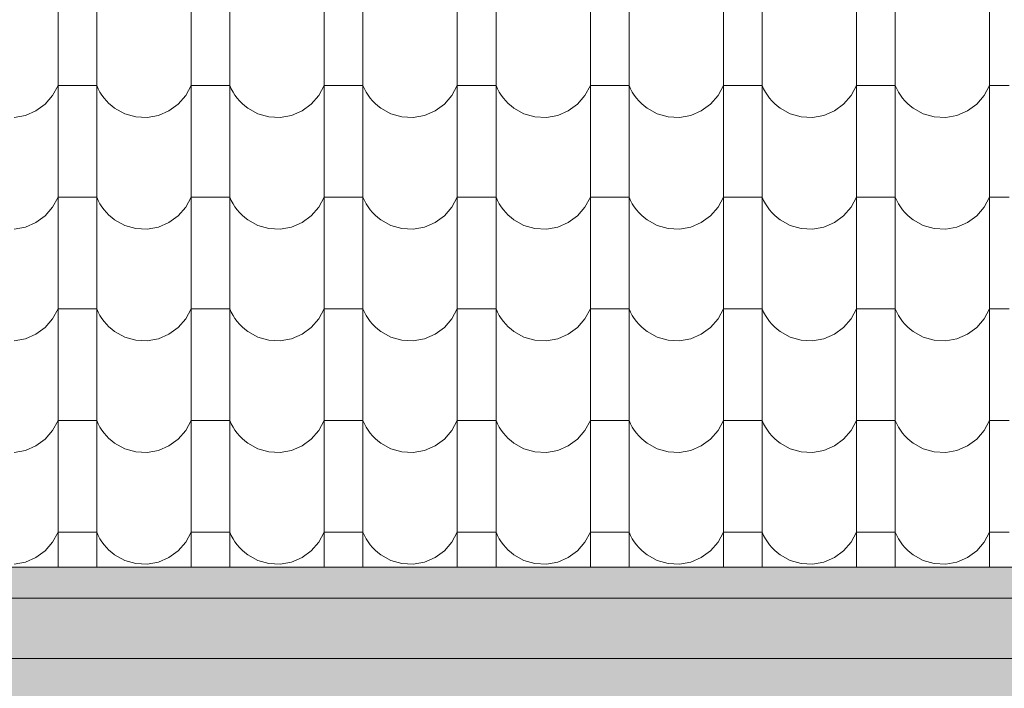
# Model space of a CAD drawing. Extents: x -547885 to -186295, y -25370 to 156194.
# Tile 252 of 256: x -358122 to -356901, y -18253 to -17423. Entities that reach past the tile are written whole.
import ezdxf

# ---------------------------------------------------------------- set-up
doc = ezdxf.new("R2010")
doc.units = 0
doc.header["$MEASUREMENT"] = 0
doc.linetypes.add('Dashed', pattern=[564.444447, 282.222223, -282.222223])
for name, color, linetype, lineweight, true_color in [('arch wypelnienia_Nr_Pióra__102', 7, 'Continuous', 9, 0xb4b4b4), ('arch wypelnienia_Nr_Pióra__2', 7, 'Continuous', 13, 0x7f7f7f), ('arch wypelnienia_Nr_Pióra__81', 7, 'Continuous', 13, 0x6a6a6a)]:
    doc.layers.add(name, color=color, linetype=linetype, lineweight=lineweight, true_color=true_color)
doc.layers.add('INWENT KONST. DREWNIANA_Nr_Pióra__21', color=7, linetype='Continuous', lineweight=9)
doc.layers.add('INWENT RURY SPUSTOWE_Nr_Pióra__21', color=7, linetype='Continuous', lineweight=9)

# ---------------------------------------------------------------- blocks, each defined once
blk = doc.blocks.new('*X1053')
at = {"layer": 'arch wypelnienia_Nr_Pióra__102', "linetype": 'Continuous'}
for p, q in [((-358074, -17312.5), (-358074, -17451)), ((-358026, -17312.5), (-358026, -17451)), ((-357909, -17312.5), (-357909, -17451)), ((-357861, -17312.5), (-357861, -17451)), ((-357744, -17312.5), (-357744, -17451)), ((-357696, -17312.5), (-357696, -17451)), ((-357579, -17312.5), (-357579, -17451)), ((-357531, -17312.5), (-357531, -17451)), ((-357414, -17312.5), (-357414, -17451)), ((-357366, -17312.5), (-357366, -17451)), ((-357249, -17312.5), (-357249, -17451)), ((-357201, -17312.5), (-357201, -17451)), ((-357084, -17312.5), (-357084, -17451)), ((-357036, -17312.5), (-357036, -17451)), ((-356919, -17312.5), (-356919, -17451)), ((-358074, -17451), (-358074, -17589.5)), ((-358026, -17451), (-358026, -17589.5)), ((-357909, -17451), (-357909, -17589.5)), ((-357861, -17451), (-357861, -17589.5)), ((-357744, -17451), (-357744, -17589.5)), ((-357696, -17451), (-357696, -17589.5)), ((-357579, -17451), (-357579, -17589.5)), ((-357531, -17451), (-357531, -17589.5)), ((-357414, -17451), (-357414, -17589.5)), ((-357366, -17451), (-357366, -17589.5)), ((-357249, -17451), (-357249, -17589.5)), ((-357201, -17451), (-357201, -17589.5)), ((-357084, -17451), (-357084, -17589.5)), ((-357036, -17451), (-357036, -17589.5)), ((-356919, -17451), (-356919, -17589.5)), ((-358080.7, -17517.6), (-358074, -17505)), ((-358050, -17505), (-358074, -17505)), ((-358026, -17505), (-358050, -17505)), ((-358026, -17505), (-358024.2, -17509.2)), ((-358024.2, -17509.2), (-358022, -17513.2)), ((-358022, -17513.2), (-358019.6, -17517.1)), ((-357915.7, -17517.6), (-357909, -17505)), ((-357885, -17505), (-357909, -17505)), ((-357861, -17505), (-357885, -17505)), ((-357861, -17505), (-357859.2, -17509.2)), ((-357859.2, -17509.2), (-357857, -17513.2)), ((-357857, -17513.2), (-357854.6, -17517.1)), ((-357750.7, -17517.6), (-357744, -17505)), ((-357720, -17505), (-357744, -17505)), ((-357696, -17505), (-357720, -17505)), ((-357696, -17505), (-357694.2, -17509.2)), ((-357694.2, -17509.2), (-357692, -17513.2)), ((-357692, -17513.2), (-357689.6, -17517.1)), ((-357585.7, -17517.6), (-357579, -17505)), ((-357555, -17505), (-357579, -17505)), ((-357531, -17505), (-357555, -17505)), ((-357531, -17505), (-357529.2, -17509.2)), ((-357529.2, -17509.2), (-357527, -17513.2)), ((-357527, -17513.2), (-357524.6, -17517.1)), ((-357420.7, -17517.6), (-357414, -17505)), ((-357390, -17505), (-357414, -17505)), ((-357366, -17505), (-357390, -17505)), ((-357366, -17505), (-357364.2, -17509.2)), ((-357364.2, -17509.2), (-357362, -17513.2)), ((-357362, -17513.2), (-357359.6, -17517.1)), ((-357255.7, -17517.6), (-357249, -17505)), ((-357225, -17505), (-357249, -17505)), ((-357201, -17505), (-357225, -17505)), ((-357201, -17505), (-357199.2, -17509.2)), ((-357199.2, -17509.2), (-357197, -17513.2)), ((-357197, -17513.2), (-357194.6, -17517.1)), ((-357090.7, -17517.6), (-357084, -17505)), ((-357060, -17505), (-357084, -17505)), ((-357036, -17505), (-357060, -17505)), ((-357036, -17505), (-357034.2, -17509.2)), ((-357034.2, -17509.2), (-357032, -17513.2)), ((-357032, -17513.2), (-357029.6, -17517.1)), ((-356925.7, -17517.6), (-356919, -17505)), ((-356895, -17505), (-356919, -17505)), ((-358101.5, -17536.6), (-358090, -17528.3)), ((-358090, -17528.3), (-358080.7, -17517.6)), ((-358019.6, -17517.1), (-358016.9, -17520.8)), ((-358016.9, -17520.8), (-358014, -17524.3)), ((-358014, -17524.3), (-358010.8, -17527.5)), ((-358010.8, -17527.5), (-358007.4, -17530.5)), ((-357936.5, -17536.6), (-357925, -17528.3)), ((-357925, -17528.3), (-357915.7, -17517.6)), ((-357854.6, -17517.1), (-357851.9, -17520.8)), ((-357851.9, -17520.8), (-357849, -17524.3)), ((-357849, -17524.3), (-357845.8, -17527.5)), ((-357845.8, -17527.5), (-357842.4, -17530.5)), ((-357771.5, -17536.6), (-357760, -17528.3)), ((-357760, -17528.3), (-357750.7, -17517.6)), ((-357689.6, -17517.1), (-357686.9, -17520.8)), ((-357686.9, -17520.8), (-357684, -17524.3)), ((-357684, -17524.3), (-357680.8, -17527.5)), ((-357680.8, -17527.5), (-357677.4, -17530.5)), ((-357606.5, -17536.6), (-357595, -17528.3)), ((-357595, -17528.3), (-357585.7, -17517.6)), ((-357524.6, -17517.1), (-357521.9, -17520.8)), ((-357521.9, -17520.8), (-357519, -17524.3)), ((-357519, -17524.3), (-357515.8, -17527.5)), ((-357515.8, -17527.5), (-357512.4, -17530.5)), ((-357441.5, -17536.6), (-357430, -17528.3)), ((-357430, -17528.3), (-357420.7, -17517.6)), ((-357359.6, -17517.1), (-357356.9, -17520.8)), ((-357356.9, -17520.8), (-357354, -17524.3)), ((-357354, -17524.3), (-357350.8, -17527.5)), ((-357350.8, -17527.5), (-357347.4, -17530.5)), ((-357276.5, -17536.6), (-357265, -17528.3)), ((-357265, -17528.3), (-357255.7, -17517.6)), ((-357194.6, -17517.1), (-357191.9, -17520.8)), ((-357191.9, -17520.8), (-357189, -17524.3)), ((-357189, -17524.3), (-357185.8, -17527.5)), ((-357185.8, -17527.5), (-357182.4, -17530.5)), ((-357111.5, -17536.6), (-357100, -17528.3)), ((-357100, -17528.3), (-357090.7, -17517.6)), ((-357029.6, -17517.1), (-357026.9, -17520.8)), ((-357026.9, -17520.8), (-357024, -17524.3)), ((-357024, -17524.3), (-357020.8, -17527.5)), ((-357020.8, -17527.5), (-357017.4, -17530.5)), ((-356946.5, -17536.6), (-356935, -17528.3)), ((-356935, -17528.3), (-356925.7, -17517.6)), ((-358114.5, -17542.2), (-358101.5, -17536.6)), ((-358007.4, -17530.5), (-358003.8, -17533.3)), ((-358003.8, -17533.3), (-357991.3, -17540.1)), ((-357991.3, -17540.1), (-357977.7, -17544)), ((-357949.5, -17542.2), (-357936.5, -17536.6)), ((-357842.4, -17530.5), (-357838.8, -17533.3)), ((-357838.8, -17533.3), (-357826.3, -17540.1)), ((-357826.3, -17540.1), (-357812.7, -17544)), ((-357784.5, -17542.2), (-357771.5, -17536.6)), ((-357677.4, -17530.5), (-357673.8, -17533.3)), ((-357673.8, -17533.3), (-357661.3, -17540.1)), ((-357661.3, -17540.1), (-357647.7, -17544)), ((-357619.5, -17542.2), (-357606.5, -17536.6)), ((-357512.4, -17530.5), (-357508.8, -17533.3)), ((-357508.8, -17533.3), (-357496.3, -17540.1)), ((-357496.3, -17540.1), (-357482.7, -17544)), ((-357454.5, -17542.2), (-357441.5, -17536.6)), ((-357347.4, -17530.5), (-357343.8, -17533.3)), ((-357343.8, -17533.3), (-357331.3, -17540.1)), ((-357331.3, -17540.1), (-357317.7, -17544)), ((-357289.5, -17542.2), (-357276.5, -17536.6)), ((-357182.4, -17530.5), (-357178.8, -17533.3)), ((-357178.8, -17533.3), (-357166.3, -17540.1)), ((-357166.3, -17540.1), (-357152.7, -17544)), ((-357124.5, -17542.2), (-357111.5, -17536.6)), ((-357017.4, -17530.5), (-357013.8, -17533.3)), ((-357013.8, -17533.3), (-357001.3, -17540.1)), ((-357001.3, -17540.1), (-356987.7, -17544)), ((-356959.5, -17542.2), (-356946.5, -17536.6)), ((-358128.5, -17544.7), (-358114.5, -17542.2)), ((-357977.7, -17544), (-357963.5, -17544.7)), ((-357963.5, -17544.7), (-357949.5, -17542.2)), ((-357812.7, -17544), (-357798.5, -17544.7)), ((-357798.5, -17544.7), (-357784.5, -17542.2)), ((-357647.7, -17544), (-357633.5, -17544.7)), ((-357633.5, -17544.7), (-357619.5, -17542.2)), ((-357482.7, -17544), (-357468.5, -17544.7)), ((-357468.5, -17544.7), (-357454.5, -17542.2)), ((-357317.7, -17544), (-357303.5, -17544.7)), ((-357303.5, -17544.7), (-357289.5, -17542.2)), ((-357152.7, -17544), (-357138.5, -17544.7)), ((-357138.5, -17544.7), (-357124.5, -17542.2)), ((-356987.7, -17544), (-356973.5, -17544.7)), ((-356973.5, -17544.7), (-356959.5, -17542.2)), ((-358074, -17589.5), (-358074, -17728)), ((-358026, -17589.5), (-358026, -17728)), ((-357909, -17589.5), (-357909, -17728)), ((-357861, -17589.5), (-357861, -17728)), ((-357744, -17589.5), (-357744, -17728)), ((-357696, -17589.5), (-357696, -17728)), ((-357579, -17589.5), (-357579, -17728)), ((-357531, -17589.5), (-357531, -17728)), ((-357414, -17589.5), (-357414, -17728)), ((-357366, -17589.5), (-357366, -17728)), ((-357249, -17589.5), (-357249, -17728)), ((-357201, -17589.5), (-357201, -17728)), ((-357084, -17589.5), (-357084, -17728)), ((-357036, -17589.5), (-357036, -17728)), ((-356919, -17589.5), (-356919, -17728)), ((-358080.7, -17656.1), (-358074, -17643.5)), ((-358050, -17643.5), (-358074, -17643.5)), ((-358026, -17643.5), (-358050, -17643.5)), ((-358026, -17643.5), (-358024.2, -17647.7)), ((-358024.2, -17647.7), (-358022, -17651.7)), ((-357915.7, -17656.1), (-357909, -17643.5)), ((-357885, -17643.5), (-357909, -17643.5)), ((-357861, -17643.5), (-357885, -17643.5)), ((-357861, -17643.5), (-357859.2, -17647.7)), ((-357859.2, -17647.7), (-357857, -17651.7)), ((-357750.7, -17656.1), (-357744, -17643.5)), ((-357720, -17643.5), (-357744, -17643.5)), ((-357696, -17643.5), (-357720, -17643.5)), ((-357696, -17643.5), (-357694.2, -17647.7)), ((-357694.2, -17647.7), (-357692, -17651.7)), ((-357585.7, -17656.1), (-357579, -17643.5)), ((-357555, -17643.5), (-357579, -17643.5)), ((-357531, -17643.5), (-357555, -17643.5)), ((-357531, -17643.5), (-357529.2, -17647.7)), ((-357529.2, -17647.7), (-357527, -17651.7)), ((-357420.7, -17656.1), (-357414, -17643.5)), ((-357390, -17643.5), (-357414, -17643.5)), ((-357366, -17643.5), (-357390, -17643.5)), ((-357366, -17643.5), (-357364.2, -17647.7)), ((-357364.2, -17647.7), (-357362, -17651.7)), ((-357255.7, -17656.1), (-357249, -17643.5)), ((-357225, -17643.5), (-357249, -17643.5)), ((-357201, -17643.5), (-357225, -17643.5)), ((-357201, -17643.5), (-357199.2, -17647.7)), ((-357199.2, -17647.7), (-357197, -17651.7)), ((-357090.7, -17656.1), (-357084, -17643.5)), ((-357060, -17643.5), (-357084, -17643.5)), ((-357036, -17643.5), (-357060, -17643.5)), ((-357036, -17643.5), (-357034.2, -17647.7)), ((-357034.2, -17647.7), (-357032, -17651.7)), ((-356925.7, -17656.1), (-356919, -17643.5)), ((-356895, -17643.5), (-356919, -17643.5)), ((-358090, -17666.8), (-358080.7, -17656.1)), ((-358022, -17651.7), (-358019.6, -17655.6)), ((-358019.6, -17655.6), (-358016.9, -17659.3)), ((-358016.9, -17659.3), (-358014, -17662.8)), ((-358014, -17662.8), (-358010.8, -17666)), ((-357925, -17666.8), (-357915.7, -17656.1)), ((-357857, -17651.7), (-357854.6, -17655.6)), ((-357854.6, -17655.6), (-357851.9, -17659.3)), ((-357851.9, -17659.3), (-357849, -17662.8)), ((-357849, -17662.8), (-357845.8, -17666)), ((-357760, -17666.8), (-357750.7, -17656.1)), ((-357692, -17651.7), (-357689.6, -17655.6)), ((-357689.6, -17655.6), (-357686.9, -17659.3)), ((-357686.9, -17659.3), (-357684, -17662.8)), ((-357684, -17662.8), (-357680.8, -17666)), ((-357595, -17666.8), (-357585.7, -17656.1)), ((-357527, -17651.7), (-357524.6, -17655.6)), ((-357524.6, -17655.6), (-357521.9, -17659.3)), ((-357521.9, -17659.3), (-357519, -17662.8)), ((-357519, -17662.8), (-357515.8, -17666)), ((-357430, -17666.8), (-357420.7, -17656.1)), ((-357362, -17651.7), (-357359.6, -17655.6)), ((-357359.6, -17655.6), (-357356.9, -17659.3)), ((-357356.9, -17659.3), (-357354, -17662.8)), ((-357354, -17662.8), (-357350.8, -17666)), ((-357265, -17666.8), (-357255.7, -17656.1)), ((-357197, -17651.7), (-357194.6, -17655.6)), ((-357194.6, -17655.6), (-357191.9, -17659.3)), ((-357191.9, -17659.3), (-357189, -17662.8)), ((-357189, -17662.8), (-357185.8, -17666)), ((-357100, -17666.8), (-357090.7, -17656.1)), ((-357032, -17651.7), (-357029.6, -17655.6)), ((-357029.6, -17655.6), (-357026.9, -17659.3)), ((-357026.9, -17659.3), (-357024, -17662.8)), ((-357024, -17662.8), (-357020.8, -17666)), ((-356935, -17666.8), (-356925.7, -17656.1)), ((-358114.5, -17680.7), (-358101.5, -17675.1)), ((-358101.5, -17675.1), (-358090, -17666.8)), ((-358010.8, -17666), (-358007.4, -17669)), ((-358007.4, -17669), (-358003.8, -17671.8)), ((-358003.8, -17671.8), (-357991.3, -17678.6)), ((-357949.5, -17680.7), (-357936.5, -17675.1)), ((-357936.5, -17675.1), (-357925, -17666.8)), ((-357845.8, -17666), (-357842.4, -17669)), ((-357842.4, -17669), (-357838.8, -17671.8)), ((-357838.8, -17671.8), (-357826.3, -17678.6)), ((-357784.5, -17680.7), (-357771.5, -17675.1)), ((-357771.5, -17675.1), (-357760, -17666.8)), ((-357680.8, -17666), (-357677.4, -17669)), ((-357677.4, -17669), (-357673.8, -17671.8)), ((-357673.8, -17671.8), (-357661.3, -17678.6)), ((-357619.5, -17680.7), (-357606.5, -17675.1)), ((-357606.5, -17675.1), (-357595, -17666.8)), ((-357515.8, -17666), (-357512.4, -17669)), ((-357512.4, -17669), (-357508.8, -17671.8)), ((-357508.8, -17671.8), (-357496.3, -17678.6)), ((-357454.5, -17680.7), (-357441.5, -17675.1)), ((-357441.5, -17675.1), (-357430, -17666.8)), ((-357350.8, -17666), (-357347.4, -17669)), ((-357347.4, -17669), (-357343.8, -17671.8)), ((-357343.8, -17671.8), (-357331.3, -17678.6)), ((-357289.5, -17680.7), (-357276.5, -17675.1)), ((-357276.5, -17675.1), (-357265, -17666.8)), ((-357185.8, -17666), (-357182.4, -17669)), ((-357182.4, -17669), (-357178.8, -17671.8)), ((-357178.8, -17671.8), (-357166.3, -17678.6)), ((-357124.5, -17680.7), (-357111.5, -17675.1)), ((-357111.5, -17675.1), (-357100, -17666.8)), ((-357020.8, -17666), (-357017.4, -17669)), ((-357017.4, -17669), (-357013.8, -17671.8)), ((-357013.8, -17671.8), (-357001.3, -17678.6)), ((-356959.5, -17680.7), (-356946.5, -17675.1)), ((-356946.5, -17675.1), (-356935, -17666.8)), ((-358128.5, -17683.2), (-358114.5, -17680.7)), ((-357991.3, -17678.6), (-357977.7, -17682.5)), ((-357977.7, -17682.5), (-357963.5, -17683.2)), ((-357963.5, -17683.2), (-357949.5, -17680.7)), ((-357826.3, -17678.6), (-357812.7, -17682.5)), ((-357812.7, -17682.5), (-357798.5, -17683.2)), ((-357798.5, -17683.2), (-357784.5, -17680.7)), ((-357661.3, -17678.6), (-357647.7, -17682.5)), ((-357647.7, -17682.5), (-357633.5, -17683.2)), ((-357633.5, -17683.2), (-357619.5, -17680.7)), ((-357496.3, -17678.6), (-357482.7, -17682.5)), ((-357482.7, -17682.5), (-357468.5, -17683.2)), ((-357468.5, -17683.2), (-357454.5, -17680.7)), ((-357331.3, -17678.6), (-357317.7, -17682.5)), ((-357317.7, -17682.5), (-357303.5, -17683.2)), ((-357303.5, -17683.2), (-357289.5, -17680.7)), ((-357166.3, -17678.6), (-357152.7, -17682.5)), ((-357152.7, -17682.5), (-357138.5, -17683.2)), ((-357138.5, -17683.2), (-357124.5, -17680.7)), ((-357001.3, -17678.6), (-356987.7, -17682.5)), ((-356987.7, -17682.5), (-356973.5, -17683.2)), ((-356973.5, -17683.2), (-356959.5, -17680.7)), ((-358074, -17728), (-358074, -17866.5)), ((-358026, -17728), (-358026, -17866.5)), ((-357909, -17728), (-357909, -17866.5)), ((-357861, -17728), (-357861, -17866.5)), ((-357744, -17728), (-357744, -17866.5)), ((-357696, -17728), (-357696, -17866.5)), ((-357579, -17728), (-357579, -17866.5)), ((-357531, -17728), (-357531, -17866.5)), ((-357414, -17728), (-357414, -17866.5)), ((-357366, -17728), (-357366, -17866.5)), ((-357249, -17728), (-357249, -17866.5)), ((-357201, -17728), (-357201, -17866.5)), ((-357084, -17728), (-357084, -17866.5)), ((-357036, -17728), (-357036, -17866.5)), ((-356919, -17728), (-356919, -17866.5)), ((-358080.7, -17794.6), (-358074, -17782)), ((-358050, -17782), (-358074, -17782)), ((-358026, -17782), (-358050, -17782)), ((-358026, -17782), (-358024.2, -17786.2)), ((-357915.7, -17794.6), (-357909, -17782)), ((-357885, -17782), (-357909, -17782)), ((-357861, -17782), (-357885, -17782)), ((-357861, -17782), (-357859.2, -17786.2)), ((-357750.7, -17794.6), (-357744, -17782)), ((-357720, -17782), (-357744, -17782)), ((-357696, -17782), (-357720, -17782)), ((-357696, -17782), (-357694.2, -17786.2)), ((-357585.7, -17794.6), (-357579, -17782)), ((-357555, -17782), (-357579, -17782)), ((-357531, -17782), (-357555, -17782)), ((-357531, -17782), (-357529.2, -17786.2)), ((-357420.7, -17794.6), (-357414, -17782)), ((-357390, -17782), (-357414, -17782)), ((-357366, -17782), (-357390, -17782)), ((-357366, -17782), (-357364.2, -17786.2)), ((-357255.7, -17794.6), (-357249, -17782)), ((-357225, -17782), (-357249, -17782)), ((-357201, -17782), (-357225, -17782)), ((-357201, -17782), (-357199.2, -17786.2)), ((-357090.7, -17794.6), (-357084, -17782)), ((-357060, -17782), (-357084, -17782)), ((-357036, -17782), (-357060, -17782)), ((-357036, -17782), (-357034.2, -17786.2)), ((-356925.7, -17794.6), (-356919, -17782)), ((-356895, -17782), (-356919, -17782)), ((-358090, -17805.3), (-358080.7, -17794.6)), ((-358024.2, -17786.2), (-358022, -17790.2)), ((-358022, -17790.2), (-358019.6, -17794.1)), ((-358019.6, -17794.1), (-358016.9, -17797.8)), ((-357925, -17805.3), (-357915.7, -17794.6)), ((-357859.2, -17786.2), (-357857, -17790.2)), ((-357857, -17790.2), (-357854.6, -17794.1)), ((-357854.6, -17794.1), (-357851.9, -17797.8)), ((-357760, -17805.3), (-357750.7, -17794.6)), ((-357694.2, -17786.2), (-357692, -17790.2)), ((-357692, -17790.2), (-357689.6, -17794.1)), ((-357689.6, -17794.1), (-357686.9, -17797.8)), ((-357595, -17805.3), (-357585.7, -17794.6)), ((-357529.2, -17786.2), (-357527, -17790.2)), ((-357527, -17790.2), (-357524.6, -17794.1)), ((-357524.6, -17794.1), (-357521.9, -17797.8)), ((-357430, -17805.3), (-357420.7, -17794.6)), ((-357364.2, -17786.2), (-357362, -17790.2)), ((-357362, -17790.2), (-357359.6, -17794.1)), ((-357359.6, -17794.1), (-357356.9, -17797.8)), ((-357265, -17805.3), (-357255.7, -17794.6)), ((-357199.2, -17786.2), (-357197, -17790.2)), ((-357197, -17790.2), (-357194.6, -17794.1)), ((-357194.6, -17794.1), (-357191.9, -17797.8)), ((-357100, -17805.3), (-357090.7, -17794.6)), ((-357034.2, -17786.2), (-357032, -17790.2)), ((-357032, -17790.2), (-357029.6, -17794.1)), ((-357029.6, -17794.1), (-357026.9, -17797.8)), ((-356935, -17805.3), (-356925.7, -17794.6)), ((-358101.5, -17813.6), (-358090, -17805.3)), ((-358016.9, -17797.8), (-358014, -17801.3)), ((-358014, -17801.3), (-358010.8, -17804.5)), ((-358010.8, -17804.5), (-358007.4, -17807.5)), ((-358007.4, -17807.5), (-358003.8, -17810.3)), ((-357936.5, -17813.6), (-357925, -17805.3)), ((-357851.9, -17797.8), (-357849, -17801.3)), ((-357849, -17801.3), (-357845.8, -17804.5)), ((-357845.8, -17804.5), (-357842.4, -17807.5)), ((-357842.4, -17807.5), (-357838.8, -17810.3)), ((-357771.5, -17813.6), (-357760, -17805.3)), ((-357686.9, -17797.8), (-357684, -17801.3)), ((-357684, -17801.3), (-357680.8, -17804.5)), ((-357680.8, -17804.5), (-357677.4, -17807.5)), ((-357677.4, -17807.5), (-357673.8, -17810.3)), ((-357606.5, -17813.6), (-357595, -17805.3)), ((-357521.9, -17797.8), (-357519, -17801.3)), ((-357519, -17801.3), (-357515.8, -17804.5)), ((-357515.8, -17804.5), (-357512.4, -17807.5)), ((-357512.4, -17807.5), (-357508.8, -17810.3)), ((-357441.5, -17813.6), (-357430, -17805.3)), ((-357356.9, -17797.8), (-357354, -17801.3)), ((-357354, -17801.3), (-357350.8, -17804.5)), ((-357350.8, -17804.5), (-357347.4, -17807.5)), ((-357347.4, -17807.5), (-357343.8, -17810.3)), ((-357276.5, -17813.6), (-357265, -17805.3)), ((-357191.9, -17797.8), (-357189, -17801.3)), ((-357189, -17801.3), (-357185.8, -17804.5)), ((-357185.8, -17804.5), (-357182.4, -17807.5)), ((-357182.4, -17807.5), (-357178.8, -17810.3)), ((-357111.5, -17813.6), (-357100, -17805.3)), ((-357026.9, -17797.8), (-357024, -17801.3)), ((-357024, -17801.3), (-357020.8, -17804.5)), ((-357020.8, -17804.5), (-357017.4, -17807.5)), ((-357017.4, -17807.5), (-357013.8, -17810.3)), ((-356946.5, -17813.6), (-356935, -17805.3)), ((-358128.5, -17821.7), (-358114.5, -17819.2)), ((-358114.5, -17819.2), (-358101.5, -17813.6)), ((-358003.8, -17810.3), (-357991.3, -17817.1)), ((-357991.3, -17817.1), (-357977.7, -17821)), ((-357977.7, -17821), (-357963.5, -17821.7)), ((-357963.5, -17821.7), (-357949.5, -17819.2)), ((-357949.5, -17819.2), (-357936.5, -17813.6)), ((-357838.8, -17810.3), (-357826.3, -17817.1)), ((-357826.3, -17817.1), (-357812.7, -17821)), ((-357812.7, -17821), (-357798.5, -17821.7)), ((-357798.5, -17821.7), (-357784.5, -17819.2)), ((-357784.5, -17819.2), (-357771.5, -17813.6)), ((-357673.8, -17810.3), (-357661.3, -17817.1)), ((-357661.3, -17817.1), (-357647.7, -17821)), ((-357647.7, -17821), (-357633.5, -17821.7)), ((-357633.5, -17821.7), (-357619.5, -17819.2)), ((-357619.5, -17819.2), (-357606.5, -17813.6)), ((-357508.8, -17810.3), (-357496.3, -17817.1)), ((-357496.3, -17817.1), (-357482.7, -17821)), ((-357482.7, -17821), (-357468.5, -17821.7)), ((-357468.5, -17821.7), (-357454.5, -17819.2)), ((-357454.5, -17819.2), (-357441.5, -17813.6)), ((-357343.8, -17810.3), (-357331.3, -17817.1)), ((-357331.3, -17817.1), (-357317.7, -17821)), ((-357317.7, -17821), (-357303.5, -17821.7)), ((-357303.5, -17821.7), (-357289.5, -17819.2)), ((-357289.5, -17819.2), (-357276.5, -17813.6)), ((-357178.8, -17810.3), (-357166.3, -17817.1)), ((-357166.3, -17817.1), (-357152.7, -17821)), ((-357152.7, -17821), (-357138.5, -17821.7)), ((-357138.5, -17821.7), (-357124.5, -17819.2)), ((-357124.5, -17819.2), (-357111.5, -17813.6)), ((-357013.8, -17810.3), (-357001.3, -17817.1)), ((-357001.3, -17817.1), (-356987.7, -17821)), ((-356987.7, -17821), (-356973.5, -17821.7)), ((-356973.5, -17821.7), (-356959.5, -17819.2)), ((-356959.5, -17819.2), (-356946.5, -17813.6)), ((-358074, -17866.5), (-358074, -18005)), ((-358026, -17866.5), (-358026, -18005)), ((-357909, -17866.5), (-357909, -18005)), ((-357861, -17866.5), (-357861, -18005)), ((-357744, -17866.5), (-357744, -18005)), ((-357696, -17866.5), (-357696, -18005)), ((-357579, -17866.5), (-357579, -18005)), ((-357531, -17866.5), (-357531, -18005)), ((-357414, -17866.5), (-357414, -18005)), ((-357366, -17866.5), (-357366, -18005)), ((-357249, -17866.5), (-357249, -18005)), ((-357201, -17866.5), (-357201, -18005)), ((-357084, -17866.5), (-357084, -18005)), ((-357036, -17866.5), (-357036, -18005)), ((-356919, -17866.5), (-356919, -18005)), ((-358080.7, -17933.1), (-358074, -17920.5)), ((-358050, -17920.5), (-358074, -17920.5)), ((-358026, -17920.5), (-358050, -17920.5)), ((-358026, -17920.5), (-358024.2, -17924.7)), ((-358024.2, -17924.7), (-358022, -17928.7)), ((-358022, -17928.7), (-358019.6, -17932.6)), ((-357915.7, -17933.1), (-357909, -17920.5)), ((-357885, -17920.5), (-357909, -17920.5)), ((-357861, -17920.5), (-357885, -17920.5)), ((-357861, -17920.5), (-357859.2, -17924.7)), ((-357859.2, -17924.7), (-357857, -17928.7)), ((-357857, -17928.7), (-357854.6, -17932.6)), ((-357750.7, -17933.1), (-357744, -17920.5)), ((-357720, -17920.5), (-357744, -17920.5)), ((-357696, -17920.5), (-357720, -17920.5)), ((-357696, -17920.5), (-357694.2, -17924.7)), ((-357694.2, -17924.7), (-357692, -17928.7)), ((-357692, -17928.7), (-357689.6, -17932.6)), ((-357585.7, -17933.1), (-357579, -17920.5)), ((-357555, -17920.5), (-357579, -17920.5)), ((-357531, -17920.5), (-357555, -17920.5)), ((-357531, -17920.5), (-357529.2, -17924.7)), ((-357529.2, -17924.7), (-357527, -17928.7)), ((-357527, -17928.7), (-357524.6, -17932.6)), ((-357420.7, -17933.1), (-357414, -17920.5)), ((-357390, -17920.5), (-357414, -17920.5)), ((-357366, -17920.5), (-357390, -17920.5)), ((-357366, -17920.5), (-357364.2, -17924.7)), ((-357364.2, -17924.7), (-357362, -17928.7)), ((-357362, -17928.7), (-357359.6, -17932.6)), ((-357255.7, -17933.1), (-357249, -17920.5)), ((-357225, -17920.5), (-357249, -17920.5)), ((-357201, -17920.5), (-357225, -17920.5)), ((-357201, -17920.5), (-357199.2, -17924.7)), ((-357199.2, -17924.7), (-357197, -17928.7)), ((-357197, -17928.7), (-357194.6, -17932.6)), ((-357090.7, -17933.1), (-357084, -17920.5)), ((-357060, -17920.5), (-357084, -17920.5)), ((-357036, -17920.5), (-357060, -17920.5)), ((-357036, -17920.5), (-357034.2, -17924.7)), ((-357034.2, -17924.7), (-357032, -17928.7)), ((-357032, -17928.7), (-357029.6, -17932.6)), ((-356925.7, -17933.1), (-356919, -17920.5)), ((-356895, -17920.5), (-356919, -17920.5)), ((-358101.5, -17952.1), (-358090, -17943.8)), ((-358090, -17943.8), (-358080.7, -17933.1)), ((-358019.6, -17932.6), (-358016.9, -17936.3)), ((-358016.9, -17936.3), (-358014, -17939.8)), ((-358014, -17939.8), (-358010.8, -17943)), ((-358010.8, -17943), (-358007.4, -17946)), ((-357936.5, -17952.1), (-357925, -17943.8)), ((-357925, -17943.8), (-357915.7, -17933.1)), ((-357854.6, -17932.6), (-357851.9, -17936.3)), ((-357851.9, -17936.3), (-357849, -17939.8)), ((-357849, -17939.8), (-357845.8, -17943)), ((-357845.8, -17943), (-357842.4, -17946)), ((-357771.5, -17952.1), (-357760, -17943.8)), ((-357760, -17943.8), (-357750.7, -17933.1)), ((-357689.6, -17932.6), (-357686.9, -17936.3)), ((-357686.9, -17936.3), (-357684, -17939.8)), ((-357684, -17939.8), (-357680.8, -17943)), ((-357680.8, -17943), (-357677.4, -17946)), ((-357606.5, -17952.1), (-357595, -17943.8)), ((-357595, -17943.8), (-357585.7, -17933.1)), ((-357524.6, -17932.6), (-357521.9, -17936.3)), ((-357521.9, -17936.3), (-357519, -17939.8)), ((-357519, -17939.8), (-357515.8, -17943)), ((-357515.8, -17943), (-357512.4, -17946)), ((-357441.5, -17952.1), (-357430, -17943.8)), ((-357430, -17943.8), (-357420.7, -17933.1)), ((-357359.6, -17932.6), (-357356.9, -17936.3)), ((-357356.9, -17936.3), (-357354, -17939.8)), ((-357354, -17939.8), (-357350.8, -17943)), ((-357350.8, -17943), (-357347.4, -17946)), ((-357276.5, -17952.1), (-357265, -17943.8)), ((-357265, -17943.8), (-357255.7, -17933.1)), ((-357194.6, -17932.6), (-357191.9, -17936.3)), ((-357191.9, -17936.3), (-357189, -17939.8)), ((-357189, -17939.8), (-357185.8, -17943)), ((-357185.8, -17943), (-357182.4, -17946)), ((-357111.5, -17952.1), (-357100, -17943.8)), ((-357100, -17943.8), (-357090.7, -17933.1)), ((-357029.6, -17932.6), (-357026.9, -17936.3)), ((-357026.9, -17936.3), (-357024, -17939.8)), ((-357024, -17939.8), (-357020.8, -17943)), ((-357020.8, -17943), (-357017.4, -17946)), ((-356946.5, -17952.1), (-356935, -17943.8)), ((-356935, -17943.8), (-356925.7, -17933.1)), ((-358114.5, -17957.7), (-358101.5, -17952.1)), ((-358007.4, -17946), (-358003.8, -17948.8)), ((-358003.8, -17948.8), (-357991.3, -17955.6)), ((-357991.3, -17955.6), (-357977.7, -17959.5)), ((-357949.5, -17957.7), (-357936.5, -17952.1)), ((-357842.4, -17946), (-357838.8, -17948.8)), ((-357838.8, -17948.8), (-357826.3, -17955.6)), ((-357826.3, -17955.6), (-357812.7, -17959.5)), ((-357784.5, -17957.7), (-357771.5, -17952.1)), ((-357677.4, -17946), (-357673.8, -17948.8)), ((-357673.8, -17948.8), (-357661.3, -17955.6)), ((-357661.3, -17955.6), (-357647.7, -17959.5)), ((-357619.5, -17957.7), (-357606.5, -17952.1)), ((-357512.4, -17946), (-357508.8, -17948.8)), ((-357508.8, -17948.8), (-357496.3, -17955.6)), ((-357496.3, -17955.6), (-357482.7, -17959.5)), ((-357454.5, -17957.7), (-357441.5, -17952.1)), ((-357347.4, -17946), (-357343.8, -17948.8)), ((-357343.8, -17948.8), (-357331.3, -17955.6)), ((-357331.3, -17955.6), (-357317.7, -17959.5)), ((-357289.5, -17957.7), (-357276.5, -17952.1)), ((-357182.4, -17946), (-357178.8, -17948.8)), ((-357178.8, -17948.8), (-357166.3, -17955.6)), ((-357166.3, -17955.6), (-357152.7, -17959.5)), ((-357124.5, -17957.7), (-357111.5, -17952.1)), ((-357017.4, -17946), (-357013.8, -17948.8)), ((-357013.8, -17948.8), (-357001.3, -17955.6)), ((-357001.3, -17955.6), (-356987.7, -17959.5)), ((-356959.5, -17957.7), (-356946.5, -17952.1)), ((-358128.5, -17960.2), (-358114.5, -17957.7)), ((-357977.7, -17959.5), (-357963.5, -17960.2)), ((-357963.5, -17960.2), (-357949.5, -17957.7)), ((-357812.7, -17959.5), (-357798.5, -17960.2)), ((-357798.5, -17960.2), (-357784.5, -17957.7)), ((-357647.7, -17959.5), (-357633.5, -17960.2)), ((-357633.5, -17960.2), (-357619.5, -17957.7)), ((-357482.7, -17959.5), (-357468.5, -17960.2)), ((-357468.5, -17960.2), (-357454.5, -17957.7)), ((-357317.7, -17959.5), (-357303.5, -17960.2)), ((-357303.5, -17960.2), (-357289.5, -17957.7)), ((-357152.7, -17959.5), (-357138.5, -17960.2)), ((-357138.5, -17960.2), (-357124.5, -17957.7)), ((-356987.7, -17959.5), (-356973.5, -17960.2)), ((-356973.5, -17960.2), (-356959.5, -17957.7)), ((-358074, -18005), (-358074, -18102.4)), ((-358026, -18005), (-358026, -18102.4)), ((-357909, -18005), (-357909, -18102.4)), ((-357861, -18005), (-357861, -18102.4)), ((-357744, -18005), (-357744, -18102.4)), ((-357696, -18005), (-357696, -18102.4)), ((-357579, -18005), (-357579, -18102.4)), ((-357531, -18005), (-357531, -18102.4)), ((-357414, -18005), (-357414, -18102.4)), ((-357366, -18005), (-357366, -18102.4)), ((-357249, -18005), (-357249, -18102.4)), ((-357201, -18005), (-357201, -18102.4)), ((-357084, -18005), (-357084, -18102.4)), ((-357036, -18005), (-357036, -18102.4)), ((-356919, -18005), (-356919, -18102.4)), ((-358080.7, -18071.6), (-358074, -18059)), ((-358050, -18059), (-358074, -18059)), ((-358026, -18059), (-358050, -18059)), ((-358026, -18059), (-358024.2, -18063.2)), ((-358024.2, -18063.2), (-358022, -18067.2)), ((-357915.7, -18071.6), (-357909, -18059)), ((-357885, -18059), (-357909, -18059)), ((-357861, -18059), (-357885, -18059)), ((-357861, -18059), (-357859.2, -18063.2)), ((-357859.2, -18063.2), (-357857, -18067.2)), ((-357750.7, -18071.6), (-357744, -18059)), ((-357720, -18059), (-357744, -18059)), ((-357696, -18059), (-357720, -18059)), ((-357696, -18059), (-357694.2, -18063.2)), ((-357694.2, -18063.2), (-357692, -18067.2)), ((-357585.7, -18071.6), (-357579, -18059)), ((-357555, -18059), (-357579, -18059)), ((-357531, -18059), (-357555, -18059)), ((-357531, -18059), (-357529.2, -18063.2)), ((-357529.2, -18063.2), (-357527, -18067.2)), ((-357420.7, -18071.6), (-357414, -18059)), ((-357390, -18059), (-357414, -18059)), ((-357366, -18059), (-357390, -18059)), ((-357366, -18059), (-357364.2, -18063.2)), ((-357364.2, -18063.2), (-357362, -18067.2)), ((-357255.7, -18071.6), (-357249, -18059)), ((-357225, -18059), (-357249, -18059)), ((-357201, -18059), (-357225, -18059)), ((-357201, -18059), (-357199.2, -18063.2)), ((-357199.2, -18063.2), (-357197, -18067.2)), ((-357090.7, -18071.6), (-357084, -18059)), ((-357060, -18059), (-357084, -18059)), ((-357036, -18059), (-357060, -18059)), ((-357036, -18059), (-357034.2, -18063.2)), ((-357034.2, -18063.2), (-357032, -18067.2)), ((-356925.7, -18071.6), (-356919, -18059)), ((-356895, -18059), (-356919, -18059)), ((-358090, -18082.3), (-358080.7, -18071.6)), ((-358022, -18067.2), (-358019.6, -18071.1)), ((-358019.6, -18071.1), (-358016.9, -18074.8)), ((-358016.9, -18074.8), (-358014, -18078.3)), ((-358014, -18078.3), (-358010.8, -18081.5)), ((-357925, -18082.3), (-357915.7, -18071.6)), ((-357857, -18067.2), (-357854.6, -18071.1)), ((-357854.6, -18071.1), (-357851.9, -18074.8)), ((-357851.9, -18074.8), (-357849, -18078.3)), ((-357849, -18078.3), (-357845.8, -18081.5)), ((-357760, -18082.3), (-357750.7, -18071.6)), ((-357692, -18067.2), (-357689.6, -18071.1)), ((-357689.6, -18071.1), (-357686.9, -18074.8)), ((-357686.9, -18074.8), (-357684, -18078.3)), ((-357684, -18078.3), (-357680.8, -18081.5)), ((-357595, -18082.3), (-357585.7, -18071.6)), ((-357527, -18067.2), (-357524.6, -18071.1)), ((-357524.6, -18071.1), (-357521.9, -18074.8)), ((-357521.9, -18074.8), (-357519, -18078.3)), ((-357519, -18078.3), (-357515.8, -18081.5)), ((-357430, -18082.3), (-357420.7, -18071.6)), ((-357362, -18067.2), (-357359.6, -18071.1)), ((-357359.6, -18071.1), (-357356.9, -18074.8)), ((-357356.9, -18074.8), (-357354, -18078.3)), ((-357354, -18078.3), (-357350.8, -18081.5)), ((-357265, -18082.3), (-357255.7, -18071.6)), ((-357197, -18067.2), (-357194.6, -18071.1)), ((-357194.6, -18071.1), (-357191.9, -18074.8)), ((-357191.9, -18074.8), (-357189, -18078.3)), ((-357189, -18078.3), (-357185.8, -18081.5)), ((-357100, -18082.3), (-357090.7, -18071.6)), ((-357032, -18067.2), (-357029.6, -18071.1)), ((-357029.6, -18071.1), (-357026.9, -18074.8)), ((-357026.9, -18074.8), (-357024, -18078.3)), ((-357024, -18078.3), (-357020.8, -18081.5)), ((-356935, -18082.3), (-356925.7, -18071.6)), ((-358114.5, -18096.2), (-358101.5, -18090.6)), ((-358101.5, -18090.6), (-358090, -18082.3)), ((-358010.8, -18081.5), (-358007.4, -18084.5)), ((-358007.4, -18084.5), (-358003.8, -18087.3)), ((-358003.8, -18087.3), (-357991.3, -18094.1)), ((-357949.5, -18096.2), (-357936.5, -18090.6)), ((-357936.5, -18090.6), (-357925, -18082.3)), ((-357845.8, -18081.5), (-357842.4, -18084.5)), ((-357842.4, -18084.5), (-357838.8, -18087.3)), ((-357838.8, -18087.3), (-357826.3, -18094.1)), ((-357784.5, -18096.2), (-357771.5, -18090.6)), ((-357771.5, -18090.6), (-357760, -18082.3)), ((-357680.8, -18081.5), (-357677.4, -18084.5)), ((-357677.4, -18084.5), (-357673.8, -18087.3)), ((-357673.8, -18087.3), (-357661.3, -18094.1)), ((-357619.5, -18096.2), (-357606.5, -18090.6)), ((-357606.5, -18090.6), (-357595, -18082.3)), ((-357515.8, -18081.5), (-357512.4, -18084.5)), ((-357512.4, -18084.5), (-357508.8, -18087.3)), ((-357508.8, -18087.3), (-357496.3, -18094.1)), ((-357454.5, -18096.2), (-357441.5, -18090.6)), ((-357441.5, -18090.6), (-357430, -18082.3)), ((-357350.8, -18081.5), (-357347.4, -18084.5)), ((-357347.4, -18084.5), (-357343.8, -18087.3)), ((-357343.8, -18087.3), (-357331.3, -18094.1)), ((-357289.5, -18096.2), (-357276.5, -18090.6)), ((-357276.5, -18090.6), (-357265, -18082.3)), ((-357185.8, -18081.5), (-357182.4, -18084.5)), ((-357182.4, -18084.5), (-357178.8, -18087.3)), ((-357178.8, -18087.3), (-357166.3, -18094.1)), ((-357124.5, -18096.2), (-357111.5, -18090.6)), ((-357111.5, -18090.6), (-357100, -18082.3)), ((-357020.8, -18081.5), (-357017.4, -18084.5)), ((-357017.4, -18084.5), (-357013.8, -18087.3)), ((-357013.8, -18087.3), (-357001.3, -18094.1)), ((-356959.5, -18096.2), (-356946.5, -18090.6)), ((-356946.5, -18090.6), (-356935, -18082.3)), ((-358128.5, -18098.7), (-358114.5, -18096.2)), ((-357991.3, -18094.1), (-357977.7, -18098)), ((-357977.7, -18098), (-357963.5, -18098.7)), ((-357963.5, -18098.7), (-357949.5, -18096.2)), ((-357826.3, -18094.1), (-357812.7, -18098)), ((-357812.7, -18098), (-357798.5, -18098.7)), ((-357798.5, -18098.7), (-357784.5, -18096.2)), ((-357661.3, -18094.1), (-357647.7, -18098)), ((-357647.7, -18098), (-357633.5, -18098.7)), ((-357633.5, -18098.7), (-357619.5, -18096.2)), ((-357496.3, -18094.1), (-357482.7, -18098)), ((-357482.7, -18098), (-357468.5, -18098.7)), ((-357468.5, -18098.7), (-357454.5, -18096.2)), ((-357331.3, -18094.1), (-357317.7, -18098)), ((-357317.7, -18098), (-357303.5, -18098.7)), ((-357303.5, -18098.7), (-357289.5, -18096.2)), ((-357166.3, -18094.1), (-357152.7, -18098)), ((-357152.7, -18098), (-357138.5, -18098.7)), ((-357138.5, -18098.7), (-357124.5, -18096.2)), ((-357001.3, -18094.1), (-356987.7, -18098)), ((-356987.7, -18098), (-356973.5, -18098.7)), ((-356973.5, -18098.7), (-356959.5, -18096.2))]:
    blk.add_line(p, q, dxfattribs=at)
blk = doc.blocks.new('Wypełnienie_1')
at = {"layer": 'arch wypelnienia_Nr_Pióra__102', "linetype": 'Dashed'}
blk.add_blockref('*X1053', (0, 0), dxfattribs=at)

msp = doc.modelspace()

# ---------------------------------------------------------------- hatches: boundary and pattern name
at = {"layer": 'arch wypelnienia_Nr_Pióra__2', "linetype": 'Continuous', "lineweight": 0, "true_color": 0x3f3f3f}
h = msp.add_hatch(color=250, dxfattribs=at)
h.paths.add_polyline_path([(-366883.3, -18289.6), (-366683.3, -18289.6), (-366683.3, -20349.6), (-366563.3, -20349.6), (-366563.3, -18559.6), (-366311.3, -18289.6), (-364423.3, -18289.6), (-364423.3, -20349.6), (-364303.3, -20349.6), (-364303.3, -18289.6), (-362165.3, -18289.6), (-361913.3, -18559.6), (-361913.3, -20349.6), (-361793.3, -20349.6), (-361793.3, -18559.6), (-361541.3, -18289.6), (-359413.3, -18289.6), (-359413.3, -20345.4), (-359293.3, -20345), (-359293.3, -18289.6), (-357155.3, -18289.6), (-356903.3, -18559.6), (-356903.3, -20336.9), (-356783.3, -20336.5), (-356783.3, -18559.6), (-356531.3, -18289.6), (-354413.3, -18289.6), (-354413.3, -20328.5), (-354293.3, -20328), (-354293.3, -18289.6), (-352225.3, -18289.6), (-351973.3, -18559.6), (-351973.3, -20320.2), (-351903.3, -20320), (-351903.3, -18559.6), (-351903.3, -18289.6), (-351903.3, -18215.9), (-366883.3, -18215.9)], flags=0)
h.paths.add_polyline_path([(-366461.8, -18289.6), (-366563.3, -18398.4), (-366563.3, -18289.6)], flags=0)
h.paths.add_polyline_path([(-362014.9, -18289.6), (-361913.3, -18289.6), (-361913.3, -18398.4)], flags=0)
h.paths.add_polyline_path([(-361793.3, -18398.4), (-361793.3, -18289.6), (-361691.8, -18289.6)], flags=0)
h.paths.add_polyline_path([(-356903.3, -18398.4), (-357004.9, -18289.6), (-356903.3, -18289.6)], flags=0)
h.paths.add_polyline_path([(-356783.3, -18398.4), (-356783.3, -18289.6), (-356681.8, -18289.6)], flags=0)
h.paths.add_polyline_path([(-352074.9, -18289.6), (-351973.3, -18289.6), (-351973.3, -18398.4)], flags=0)
at = {"layer": 'arch wypelnienia_Nr_Pióra__81', "linetype": 'Continuous'}
msp.add_hatch(color=256, dxfattribs=at).paths.add_polyline_path([(-366883.3, -18215.9), (-351903.3, -18215.9), (-351903.3, -18102.4), (-366883.3, -18102.4)], flags=0)

# ---------------------------------------------------------------- linework, layer by layer
at = {"layer": 'INWENT KONST. DREWNIANA_Nr_Pióra__21', "linetype": 'Continuous'}
msp.add_line((-366883.3, -18102.4), (-351903.3, -18102.4), dxfattribs=at)
at = {"layer": 'INWENT RURY SPUSTOWE_Nr_Pióra__21', "linetype": 'Continuous'}
for p, q in [((-366883.3, -18140.9), (-351903.3, -18140.9)), ((-366883.3, -18215.9), (-351903.3, -18215.9))]:
    msp.add_line(p, q, dxfattribs=at)

# ---------------------------------------------------------------- block references
at = {"layer": 'arch wypelnienia_Nr_Pióra__102', "linetype": 'Dashed'}
msp.add_blockref('Wypełnienie_1', (0, 0), dxfattribs=at)

doc.saveas('drawing.dxf')
